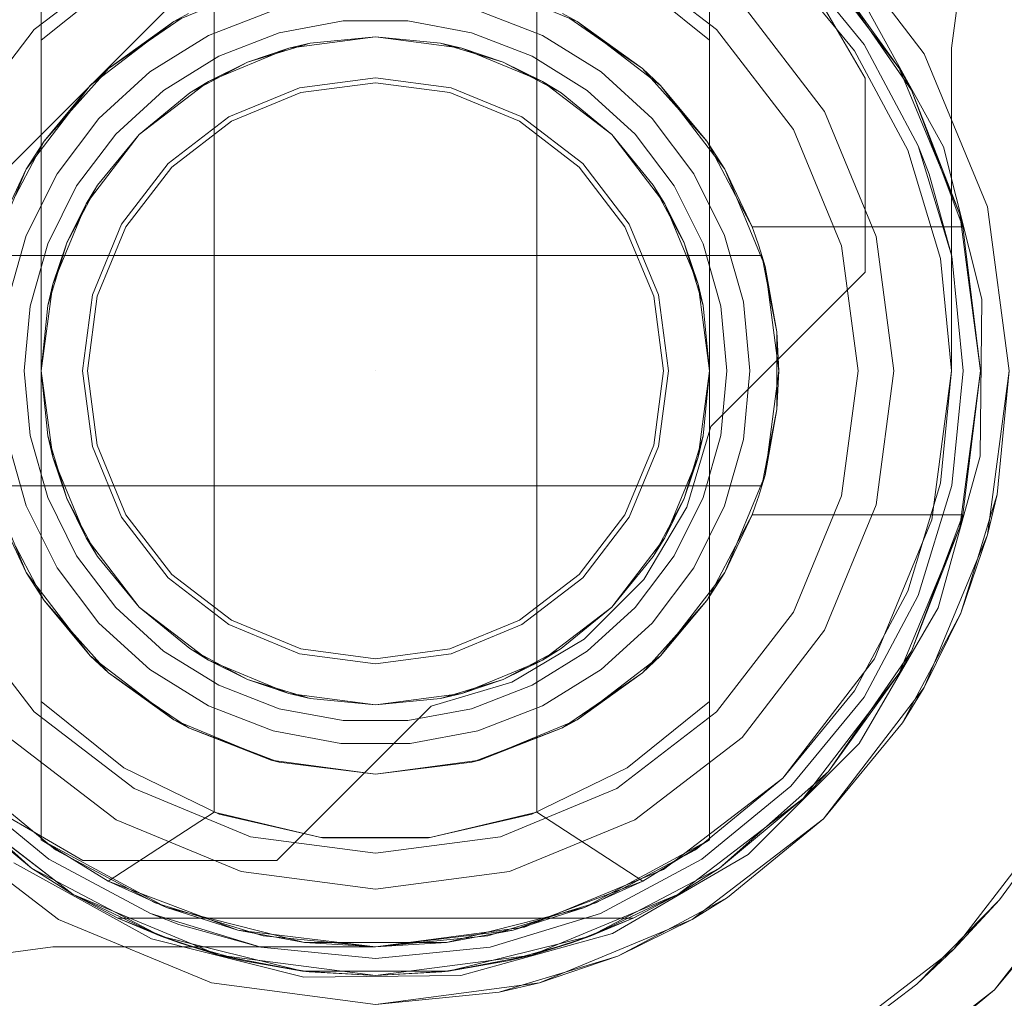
# Model space of a CAD drawing. Extents: x -620 to 300, y 62 to 1112.
# Tile 146 of 200: x 166.644 to 166.778, y 605.067 to 605.199. Entities that reach past the tile are written whole.
import ezdxf

# ---------------------------------------------------------------- set-up
doc = ezdxf.new("R2010")
doc.units = 0
doc.layers.get('0').update_dxf_attribs({"lineweight": 13})
doc.layers.add('ConnectionPoints-A06CPVRXL0', color=7, linetype='Continuous', lineweight=50)

# ---------------------------------------------------------------- blocks, each defined once
blk = doc.blocks.new('Referenz-A06CPVRZL0')
at = {"color": 251, "linetype": 'ByBlock', "lineweight": 13, "ltscale": 0.13, "true_color": 0x636363}
for p, q in [((166.6097, 605.1464), (166.69765, 605.23434)), ((166.6097, 605.1464), (166.69765, 605.23434)), ((166.74437, 605.21613), (166.75874, 605.19139)), ((166.74437, 605.21613), (166.75874, 605.19139)), ((166.76677, 605.19467), (166.75311, 605.21247)), ((166.77249, 605.21082), (166.77047, 605.19545)), ((166.77047, 605.19545), (166.77249, 605.21082)), ((166.76938, 605.18207), (166.75909, 605.20072)), ((166.77047, 605.19545), (166.77047, 605.1517)), ((166.77047, 605.1517), (166.77047, 605.19545)), ((166.77047, 605.19545), (166.77047, 605.19545)), ((166.77535, 605.17394), (166.76677, 605.19467)), ((166.75874, 605.19139), (166.75874, 605.16507)), ((166.75874, 605.19139), (166.75874, 605.16507)), ((166.75874, 605.19139), (166.75874, 605.19139)), ((166.77458, 605.16141), (166.76938, 605.18207)), ((166.77828, 605.1517), (166.77535, 605.17394)), ((166.75874, 605.16507), (166.73781, 605.14414)), ((166.75874, 605.16507), (166.73781, 605.14414)), ((166.75874, 605.16507), (166.75874, 605.16507)), ((166.77434, 605.14011), (166.77458, 605.16141)), ((166.77047, 605.1517), (166.76781, 605.13148)), ((166.76781, 605.13148), (166.77047, 605.1517)), ((166.77047, 605.1517), (166.77047, 605.1517)), ((166.77535, 605.12946), (166.77828, 605.1517)), ((166.73781, 605.14414), (166.73456, 605.1332)), ((166.73781, 605.14414), (166.73456, 605.1332)), ((166.73781, 605.14414), (166.73781, 605.14414)), ((166.76867, 605.11957), (166.77434, 605.14011)), ((166.73456, 605.1332), (166.72872, 605.12339)), ((166.73456, 605.1332), (166.72872, 605.12339)), ((166.76781, 605.13148), (166.76, 605.11264)), ((166.76, 605.11264), (166.76781, 605.13148)), ((166.76677, 605.10873), (166.77535, 605.12946)), ((166.72872, 605.12339), (166.72065, 605.11532)), ((166.72872, 605.12339), (166.72065, 605.11532)), ((166.75795, 605.10116), (166.76867, 605.11957)), ((166.72065, 605.11532), (166.71085, 605.10948)), ((166.72065, 605.11532), (166.71085, 605.10948)), ((166.76, 605.11264), (166.74759, 605.09646)), ((166.74759, 605.09646), (166.76, 605.11264)), ((166.71085, 605.10948), (166.69991, 605.10623)), ((166.71085, 605.10948), (166.69991, 605.10623)), ((166.75311, 605.09093), (166.76677, 605.10873)), ((166.69991, 605.10623), (166.67897, 605.0853)), ((166.69991, 605.10623), (166.67897, 605.0853)), ((166.69991, 605.10623), (166.69991, 605.10623)), ((166.74288, 605.0861), (166.75795, 605.10116)), ((166.65265, 605.0853), (166.62792, 605.09967)), ((166.65265, 605.0853), (166.62792, 605.09967)), ((166.74759, 605.09646), (166.7314, 605.08404)), ((166.7314, 605.08404), (166.74759, 605.09646)), ((166.79518, 605.09233), (166.77631, 605.06773)), ((166.63158, 605.09093), (166.64937, 605.07728)), ((166.73531, 605.07728), (166.75311, 605.09093)), ((166.72447, 605.07537), (166.74288, 605.0861)), ((166.77631, 605.06773), (166.79108, 605.08573)), ((166.64332, 605.08496), (166.66197, 605.07466)), ((166.67897, 605.0853), (166.65265, 605.0853)), ((166.65265, 605.0853), (166.65265, 605.0853)), ((166.67897, 605.0853), (166.65265, 605.0853)), ((166.67897, 605.0853), (166.67897, 605.0853)), ((166.7314, 605.08404), (166.71256, 605.07624)), ((166.71256, 605.07624), (166.7314, 605.08404)), ((166.64937, 605.07728), (166.6701, 605.06869)), ((166.71256, 605.07624), (166.69234, 605.07358)), ((166.69234, 605.07358), (166.71256, 605.07624)), ((166.71458, 605.06869), (166.73531, 605.07728)), ((166.70394, 605.0697), (166.72447, 605.07537)), ((166.63323, 605.07155), (166.64859, 605.07358)), ((166.64859, 605.07358), (166.63323, 605.07155)), ((166.64859, 605.07358), (166.64859, 605.07358)), ((166.69234, 605.07358), (166.64859, 605.07358)), ((166.64859, 605.07358), (166.69234, 605.07358)), ((166.66197, 605.07466), (166.68263, 605.06946)), ((166.69234, 605.07358), (166.69234, 605.07358)), ((166.68263, 605.06946), (166.70394, 605.0697)), ((166.6701, 605.06869), (166.69234, 605.06576)), ((166.69234, 605.06576), (166.71458, 605.06869)), ((166.77631, 605.06773), (166.75172, 605.04886)), ((166.75832, 605.05296), (166.77631, 605.06773))]:
    blk.add_line(p, q, dxfattribs=at)
at = {"color": 7, "linetype": 'ByBlock', "lineweight": 13, "ltscale": 0.13}
for p, q in [((166.64703, 605.21534), (166.64703, 605.19654)), ((166.64703, 605.08806), (166.64703, 605.21534)), ((166.73765, 605.19654), (166.73765, 605.21534)), ((166.73765, 605.21534), (166.73765, 605.08806)), ((166.67047, 605.21158), (166.67047, 605.09182)), ((166.71422, 605.09182), (166.71422, 605.21158)), ((166.75035, 605.20971), (166.76338, 605.19272)), ((166.76338, 605.19272), (166.75035, 605.20971)), ((166.65822, 605.20555), (166.64703, 605.19654)), ((166.73765, 605.19654), (166.72646, 605.20555)), ((166.76338, 605.19272), (166.75379, 605.20605)), ((166.75379, 605.20605), (166.76502, 605.18975)), ((166.76338, 605.19272), (166.75379, 605.20605)), ((166.76502, 605.18975), (166.75379, 605.20605)), ((166.665, 605.19906), (166.67819, 605.20452)), ((166.7065, 605.20452), (166.71969, 605.19906)), ((166.67845, 605.20054), (166.66971, 605.19716)), ((166.71498, 605.19716), (166.70624, 605.20054)), ((166.65367, 605.19037), (166.665, 605.19906)), ((166.665, 605.19906), (166.65614, 605.19269)), ((166.66154, 605.1964), (166.666, 605.19948)), ((166.66698, 605.20015), (166.665, 605.19906)), ((166.6793, 605.19754), (166.68795, 605.19915)), ((166.6793, 605.19754), (166.68795, 605.19915)), ((166.68795, 605.19915), (166.69674, 605.19915)), ((166.68795, 605.19915), (166.69674, 605.19915)), ((166.69674, 605.19915), (166.70538, 605.19754)), ((166.69674, 605.19915), (166.70538, 605.19754)), ((166.71969, 605.19906), (166.7177, 605.20015)), ((166.71869, 605.19948), (166.72315, 605.1964)), ((166.71969, 605.19906), (166.73101, 605.19037)), ((166.72854, 605.19269), (166.71969, 605.19906)), ((166.64703, 605.19654), (166.64703, 605.16904)), ((166.65614, 605.19269), (166.66154, 605.1964)), ((166.66971, 605.19716), (166.66174, 605.19223)), ((166.6711, 605.19436), (166.6793, 605.19754)), ((166.6711, 605.19436), (166.6793, 605.19754)), ((166.68061, 605.19547), (166.69234, 605.19701)), ((166.68061, 605.19547), (166.69234, 605.19701)), ((166.68061, 605.19547), (166.69234, 605.19701)), ((166.69234, 605.19701), (166.6835, 605.19614)), ((166.6835, 605.19614), (166.69234, 605.19701)), ((166.69234, 605.19701), (166.70407, 605.19547)), ((166.70118, 605.19614), (166.69234, 605.19701)), ((166.69234, 605.19701), (166.70118, 605.19614)), ((166.69234, 605.19701), (166.70407, 605.19547)), ((166.69234, 605.19701), (166.70407, 605.19547)), ((166.70538, 605.19754), (166.71358, 605.19436)), ((166.70538, 605.19754), (166.71358, 605.19436)), ((166.72294, 605.19223), (166.71498, 605.19716)), ((166.72315, 605.1964), (166.72854, 605.19269)), ((166.73765, 605.1517), (166.73765, 605.19654)), ((166.66969, 605.19094), (166.68061, 605.19547)), ((166.66969, 605.19094), (166.68061, 605.19547)), ((166.66969, 605.19094), (166.68061, 605.19547)), ((166.675, 605.19356), (166.6835, 605.19614)), ((166.68061, 605.19547), (166.675, 605.19356)), ((166.6835, 605.19614), (166.68061, 605.19547)), ((166.70407, 605.19547), (166.70118, 605.19614)), ((166.70118, 605.19614), (166.70968, 605.19356)), ((166.70968, 605.19356), (166.70407, 605.19547)), ((166.70407, 605.19547), (166.715, 605.19094)), ((166.70407, 605.19547), (166.715, 605.19094)), ((166.70407, 605.19547), (166.715, 605.19094)), ((166.66362, 605.18973), (166.6711, 605.19436)), ((166.66362, 605.18973), (166.6711, 605.19436)), ((166.66717, 605.18938), (166.675, 605.19356)), ((166.675, 605.19356), (166.66969, 605.19094)), ((166.715, 605.19094), (166.70968, 605.19356)), ((166.70968, 605.19356), (166.71752, 605.18938)), ((166.71358, 605.19436), (166.72106, 605.18973)), ((166.71358, 605.19436), (166.72106, 605.18973)), ((166.65614, 605.19269), (166.65367, 605.19037)), ((166.66174, 605.19223), (166.65481, 605.18591)), ((166.65495, 605.19135), (166.65614, 605.19269)), ((166.72987, 605.18591), (166.72294, 605.19223)), ((166.72854, 605.19269), (166.72973, 605.19135)), ((166.73101, 605.19037), (166.72854, 605.19269)), ((166.76502, 605.18975), (166.76338, 605.19272)), ((166.76338, 605.19272), (166.77158, 605.17293)), ((166.76502, 605.18975), (166.76338, 605.19272)), ((166.77158, 605.17293), (166.76338, 605.19272)), ((166.65112, 605.18704), (166.65495, 605.19135)), ((166.6603, 605.18374), (166.66969, 605.19094)), ((166.6603, 605.18374), (166.66969, 605.19094)), ((166.6603, 605.18374), (166.66969, 605.19094)), ((166.66969, 605.19094), (166.66717, 605.18938)), ((166.71752, 605.18938), (166.715, 605.19094)), ((166.715, 605.19094), (166.72438, 605.18374)), ((166.715, 605.19094), (166.72438, 605.18374)), ((166.715, 605.19094), (166.72438, 605.18374)), ((166.72973, 605.19135), (166.73357, 605.18704)), ((166.64498, 605.17904), (166.65367, 605.19037)), ((166.65367, 605.19037), (166.6474, 605.18286)), ((166.65712, 605.18381), (166.66362, 605.18973)), ((166.65712, 605.18381), (166.66362, 605.18973)), ((166.72106, 605.18973), (166.72756, 605.18381)), ((166.72106, 605.18973), (166.72756, 605.18381)), ((166.73101, 605.19037), (166.7397, 605.17904)), ((166.73728, 605.18286), (166.73101, 605.19037)), ((166.77158, 605.17293), (166.76502, 605.18975)), ((166.76502, 605.18975), (166.77201, 605.17123)), ((166.77158, 605.17293), (166.76502, 605.18975)), ((166.77201, 605.17123), (166.76502, 605.18975)), ((166.66717, 605.18938), (166.6603, 605.18374)), ((166.6603, 605.18374), (166.66717, 605.18938)), ((166.72438, 605.18374), (166.71752, 605.18938)), ((166.71752, 605.18938), (166.72438, 605.18374)), ((166.6474, 605.18286), (166.65112, 605.18704)), ((166.73357, 605.18704), (166.73728, 605.18286)), ((166.65481, 605.18591), (166.64917, 605.17843)), ((166.73552, 605.17843), (166.72987, 605.18591)), ((166.6474, 605.18286), (166.64498, 605.17904)), ((166.64628, 605.18073), (166.6474, 605.18286)), ((166.65182, 605.17679), (166.65712, 605.18381)), ((166.65182, 605.17679), (166.65712, 605.18381)), ((166.6531, 605.17436), (166.6603, 605.18374)), ((166.6531, 605.17436), (166.6603, 605.18374)), ((166.6531, 605.17436), (166.6603, 605.18374)), ((166.6603, 605.18374), (166.65467, 605.17688)), ((166.65467, 605.17688), (166.6603, 605.18374)), ((166.72438, 605.18374), (166.73158, 605.17436)), ((166.73002, 605.17688), (166.72438, 605.18374)), ((166.72438, 605.18374), (166.73002, 605.17688)), ((166.72438, 605.18374), (166.73158, 605.17436)), ((166.72438, 605.18374), (166.73158, 605.17436)), ((166.72756, 605.18381), (166.73286, 605.17679)), ((166.72756, 605.18381), (166.73286, 605.17679)), ((166.73728, 605.18286), (166.73841, 605.18073)), ((166.7397, 605.17904), (166.73728, 605.18286)), ((166.64351, 605.17549), (166.64628, 605.18073)), ((166.73841, 605.18073), (166.74118, 605.17549)), ((166.63952, 605.16585), (166.64498, 605.17904)), ((166.64498, 605.17904), (166.64126, 605.17123)), ((166.7397, 605.17904), (166.74517, 605.16585)), ((166.74342, 605.17123), (166.7397, 605.17904)), ((166.64917, 605.17843), (166.64499, 605.17005)), ((166.73969, 605.17005), (166.73552, 605.17843)), ((166.6479, 605.16892), (166.65182, 605.17679)), ((166.6479, 605.16892), (166.65182, 605.17679)), ((166.65048, 605.16904), (166.65467, 605.17688)), ((166.65467, 605.17688), (166.6531, 605.17436)), ((166.73158, 605.17436), (166.73002, 605.17688)), ((166.73002, 605.17688), (166.73421, 605.16904)), ((166.73286, 605.17679), (166.73678, 605.16892)), ((166.73286, 605.17679), (166.73678, 605.16892)), ((166.74118, 605.17549), (166.74342, 605.17123)), ((166.64857, 605.16343), (166.6531, 605.17436)), ((166.64857, 605.16343), (166.6531, 605.17436)), ((166.64857, 605.16343), (166.6531, 605.17436)), ((166.6531, 605.17436), (166.65048, 605.16904)), ((166.73421, 605.16904), (166.73158, 605.17436)), ((166.73158, 605.17436), (166.73611, 605.16343)), ((166.73158, 605.17436), (166.73611, 605.16343)), ((166.73158, 605.17436), (166.73611, 605.16343)), ((166.77201, 605.17123), (166.77158, 605.17293)), ((166.77201, 605.17123), (166.77158, 605.17293)), ((166.77158, 605.17293), (166.77437, 605.1517)), ((166.77437, 605.1517), (166.77158, 605.17293)), ((166.7439, 605.16994), (166.74342, 605.17123)), ((166.74342, 605.17123), (166.77201, 605.17123)), ((166.74342, 605.17123), (166.77201, 605.17123)), ((166.74342, 605.17123), (166.74342, 605.17123)), ((166.77437, 605.1517), (166.77201, 605.17123)), ((166.77201, 605.17123), (166.77201, 605.17123)), ((166.64499, 605.17005), (166.64243, 605.16103)), ((166.74226, 605.16103), (166.73969, 605.17005)), ((166.74434, 605.16864), (166.7439, 605.16994)), ((166.6455, 605.16046), (166.6479, 605.16892)), ((166.6455, 605.16046), (166.6479, 605.16892)), ((166.64703, 605.16904), (166.64703, 605.16054)), ((166.6479, 605.16054), (166.65048, 605.16904)), ((166.65048, 605.16904), (166.64857, 605.16343)), ((166.73611, 605.16343), (166.73421, 605.16904)), ((166.73421, 605.16904), (166.73678, 605.16054)), ((166.73678, 605.16892), (166.73919, 605.16046)), ((166.73678, 605.16892), (166.73919, 605.16046)), ((166.74475, 605.16733), (166.74434, 605.16864)), ((166.74475, 605.16733), (166.63993, 605.16733)), ((166.64013, 605.16733), (166.74456, 605.16733)), ((166.74456, 605.16733), (166.74475, 605.16733)), ((166.74678, 605.15697), (166.74475, 605.16733)), ((166.74475, 605.16733), (166.74492, 605.16644)), ((166.74517, 605.16585), (166.74475, 605.16733)), ((166.74475, 605.16733), (166.74475, 605.16733)), ((166.74492, 605.16644), (166.74543, 605.16385)), ((166.74517, 605.16585), (166.74703, 605.1517)), ((166.74678, 605.15697), (166.74517, 605.16585)), ((166.64703, 605.1517), (166.64857, 605.16343)), ((166.64703, 605.1517), (166.64857, 605.16343)), ((166.64703, 605.1517), (166.64857, 605.16343)), ((166.64857, 605.16343), (166.6479, 605.16054)), ((166.73678, 605.16054), (166.73611, 605.16343)), ((166.73611, 605.16343), (166.73765, 605.1517)), ((166.73611, 605.16343), (166.73765, 605.1517)), ((166.73611, 605.16343), (166.73765, 605.1517)), ((166.74543, 605.16385), (166.74678, 605.15697)), ((166.64469, 605.1517), (166.6455, 605.16046)), ((166.64469, 605.1517), (166.6455, 605.16046)), ((166.6479, 605.16054), (166.64703, 605.1517)), ((166.64703, 605.1517), (166.6479, 605.16054)), ((166.64703, 605.16054), (166.64703, 605.1517)), ((166.73765, 605.1517), (166.73678, 605.16054)), ((166.73678, 605.16054), (166.73765, 605.1517)), ((166.73919, 605.16046), (166.74, 605.1517)), ((166.73919, 605.16046), (166.74, 605.1517)), ((166.74312, 605.1517), (166.74226, 605.16103)), ((166.74678, 605.15364), (166.74678, 605.15697)), ((166.74703, 605.1517), (166.74678, 605.15697)), ((166.74678, 605.14976), (166.74678, 605.15364)), ((166.6455, 605.14294), (166.64469, 605.1517)), ((166.6455, 605.14294), (166.64469, 605.1517)), ((166.64857, 605.13997), (166.64703, 605.1517)), ((166.64703, 605.1517), (166.6479, 605.14286)), ((166.64857, 605.13997), (166.64703, 605.1517)), ((166.64703, 605.1517), (166.64703, 605.10686)), ((166.6479, 605.14286), (166.64703, 605.1517)), ((166.64857, 605.13997), (166.64703, 605.1517)), ((166.73765, 605.1517), (166.73611, 605.13997)), ((166.73765, 605.1517), (166.73611, 605.13997)), ((166.73765, 605.1517), (166.73611, 605.13997)), ((166.73678, 605.14286), (166.73765, 605.1517)), ((166.73765, 605.1517), (166.73678, 605.14286)), ((166.73765, 605.14286), (166.73765, 605.1517)), ((166.74, 605.1517), (166.73919, 605.14294)), ((166.74, 605.1517), (166.73919, 605.14294)), ((166.74226, 605.14237), (166.74312, 605.1517)), ((166.74703, 605.1517), (166.74517, 605.13755)), ((166.74678, 605.14643), (166.74703, 605.1517)), ((166.77437, 605.1517), (166.77158, 605.13047)), ((166.77158, 605.13047), (166.77437, 605.1517)), ((166.77201, 605.13217), (166.77437, 605.1517)), ((166.74678, 605.14643), (166.74678, 605.14976)), ((166.74475, 605.13608), (166.74678, 605.14643)), ((166.74517, 605.13755), (166.74678, 605.14643)), ((166.74678, 605.14643), (166.74543, 605.13956)), ((166.6479, 605.13449), (166.6455, 605.14294)), ((166.6479, 605.13449), (166.6455, 605.14294)), ((166.6479, 605.14286), (166.64857, 605.13997)), ((166.65048, 605.13436), (166.6479, 605.14286)), ((166.73678, 605.14286), (166.73421, 605.13436)), ((166.73611, 605.13997), (166.73678, 605.14286)), ((166.73919, 605.14294), (166.73678, 605.13449)), ((166.73919, 605.14294), (166.73678, 605.13449)), ((166.73765, 605.13436), (166.73765, 605.14286)), ((166.64243, 605.14237), (166.64499, 605.13336)), ((166.73969, 605.13336), (166.74226, 605.14237)), ((166.6531, 605.12904), (166.64857, 605.13997)), ((166.64857, 605.13997), (166.65048, 605.13436)), ((166.6531, 605.12904), (166.64857, 605.13997)), ((166.6531, 605.12904), (166.64857, 605.13997)), ((166.73611, 605.13997), (166.73158, 605.12904)), ((166.73611, 605.13997), (166.73158, 605.12904)), ((166.73611, 605.13997), (166.73158, 605.12904)), ((166.73421, 605.13436), (166.73611, 605.13997)), ((166.74543, 605.13956), (166.74492, 605.13696)), ((166.64498, 605.12436), (166.63952, 605.13755)), ((166.74517, 605.13755), (166.7397, 605.12436)), ((166.74475, 605.13608), (166.74517, 605.13755)), ((166.74492, 605.13696), (166.74475, 605.13608)), ((166.63993, 605.13608), (166.74475, 605.13608)), ((166.74456, 605.13608), (166.64013, 605.13608)), ((166.74434, 605.13476), (166.74475, 605.13608)), ((166.74475, 605.13608), (166.74456, 605.13608)), ((166.74475, 605.13608), (166.74475, 605.13608)), ((166.65182, 605.12661), (166.6479, 605.13449)), ((166.65182, 605.12661), (166.6479, 605.13449)), ((166.65048, 605.13436), (166.6531, 605.12904)), ((166.65467, 605.12653), (166.65048, 605.13436)), ((166.73421, 605.13436), (166.73002, 605.12653)), ((166.73158, 605.12904), (166.73421, 605.13436)), ((166.73678, 605.13449), (166.73286, 605.12661)), ((166.73678, 605.13449), (166.73286, 605.12661)), ((166.73765, 605.10686), (166.73765, 605.13436)), ((166.74342, 605.13217), (166.7439, 605.13346)), ((166.7439, 605.13346), (166.74434, 605.13476)), ((166.64126, 605.13217), (166.64498, 605.12436)), ((166.64499, 605.13336), (166.64917, 605.12497)), ((166.73552, 605.12497), (166.73969, 605.13336)), ((166.7397, 605.12436), (166.74342, 605.13217)), ((166.74342, 605.13217), (166.74118, 605.12791)), ((166.77201, 605.13217), (166.74342, 605.13217)), ((166.74342, 605.13217), (166.77201, 605.13217)), ((166.74342, 605.13217), (166.74342, 605.13217)), ((166.77201, 605.13217), (166.76502, 605.11365)), ((166.76502, 605.11365), (166.77201, 605.13217)), ((166.77158, 605.13047), (166.77201, 605.13217)), ((166.77158, 605.13047), (166.77201, 605.13217)), ((166.77201, 605.13217), (166.77201, 605.13217)), ((166.77158, 605.13047), (166.76338, 605.11069)), ((166.76338, 605.11069), (166.77158, 605.13047)), ((166.76502, 605.11365), (166.77158, 605.13047)), ((166.76502, 605.11365), (166.77158, 605.13047)), ((166.6603, 605.11966), (166.6531, 605.12904)), ((166.6531, 605.12904), (166.65467, 605.12653)), ((166.6603, 605.11966), (166.6531, 605.12904)), ((166.6603, 605.11966), (166.6531, 605.12904)), ((166.73158, 605.12904), (166.72438, 605.11966)), ((166.73158, 605.12904), (166.72438, 605.11966)), ((166.73158, 605.12904), (166.72438, 605.11966)), ((166.73002, 605.12653), (166.73158, 605.12904)), ((166.64628, 605.12267), (166.64351, 605.12791)), ((166.74118, 605.12791), (166.73841, 605.12267)), ((166.65712, 605.1196), (166.65182, 605.12661)), ((166.65712, 605.1196), (166.65182, 605.12661)), ((166.65467, 605.12653), (166.6603, 605.11966)), ((166.6603, 605.11966), (166.65467, 605.12653)), ((166.72438, 605.11966), (166.73002, 605.12653)), ((166.73002, 605.12653), (166.72438, 605.11966)), ((166.73286, 605.12661), (166.72756, 605.1196)), ((166.73286, 605.12661), (166.72756, 605.1196)), ((166.65367, 605.11303), (166.64498, 605.12436)), ((166.64498, 605.12436), (166.6474, 605.12054)), ((166.64917, 605.12497), (166.65481, 605.11749)), ((166.72987, 605.11749), (166.73552, 605.12497)), ((166.7397, 605.12436), (166.73101, 605.11303)), ((166.73728, 605.12054), (166.7397, 605.12436)), ((166.6474, 605.12054), (166.64628, 605.12267)), ((166.73841, 605.12267), (166.73728, 605.12054)), ((166.65112, 605.11636), (166.6474, 605.12054)), ((166.6474, 605.12054), (166.65367, 605.11303)), ((166.73101, 605.11303), (166.73728, 605.12054)), ((166.73728, 605.12054), (166.73357, 605.11636)), ((166.66362, 605.11367), (166.65712, 605.1196)), ((166.66362, 605.11367), (166.65712, 605.1196)), ((166.6603, 605.11966), (166.66717, 605.11402)), ((166.66969, 605.11246), (166.6603, 605.11966)), ((166.66969, 605.11246), (166.6603, 605.11966)), ((166.66717, 605.11402), (166.6603, 605.11966)), ((166.66969, 605.11246), (166.6603, 605.11966)), ((166.72438, 605.11966), (166.715, 605.11246)), ((166.72438, 605.11966), (166.715, 605.11246)), ((166.72438, 605.11966), (166.715, 605.11246)), ((166.71752, 605.11402), (166.72438, 605.11966)), ((166.72438, 605.11966), (166.71752, 605.11402)), ((166.72756, 605.1196), (166.72106, 605.11367)), ((166.72756, 605.1196), (166.72106, 605.11367)), ((166.65481, 605.11749), (166.66174, 605.11118)), ((166.72294, 605.11118), (166.72987, 605.11749)), ((166.65495, 605.11205), (166.65112, 605.11636)), ((166.73357, 605.11636), (166.72973, 605.11205)), ((166.6711, 605.10904), (166.66362, 605.11367)), ((166.6711, 605.10904), (166.66362, 605.11367)), ((166.66717, 605.11402), (166.66969, 605.11246)), ((166.675, 605.10984), (166.66717, 605.11402)), ((166.71752, 605.11402), (166.70968, 605.10984)), ((166.72106, 605.11367), (166.71358, 605.10904)), ((166.72106, 605.11367), (166.71358, 605.10904)), ((166.715, 605.11246), (166.71752, 605.11402)), ((166.76502, 605.11365), (166.75379, 605.09735)), ((166.75379, 605.09735), (166.76502, 605.11365)), ((166.76338, 605.11069), (166.76502, 605.11365)), ((166.76338, 605.11069), (166.76502, 605.11365)), ((166.665, 605.10434), (166.65367, 605.11303)), ((166.65367, 605.11303), (166.65614, 605.11071)), ((166.68061, 605.10793), (166.66969, 605.11246)), ((166.66969, 605.11246), (166.675, 605.10984)), ((166.68061, 605.10793), (166.66969, 605.11246)), ((166.68061, 605.10793), (166.66969, 605.11246)), ((166.715, 605.11246), (166.70407, 605.10793)), ((166.715, 605.11246), (166.70407, 605.10793)), ((166.715, 605.11246), (166.70407, 605.10793)), ((166.70968, 605.10984), (166.715, 605.11246)), ((166.73101, 605.11303), (166.71969, 605.10434)), ((166.72854, 605.11071), (166.73101, 605.11303)), ((166.65614, 605.11071), (166.65495, 605.11205)), ((166.66174, 605.11118), (166.66971, 605.10624)), ((166.71498, 605.10624), (166.72294, 605.11118)), ((166.72973, 605.11205), (166.72854, 605.11071)), ((166.66154, 605.107), (166.65614, 605.11071)), ((166.65614, 605.11071), (166.665, 605.10434)), ((166.675, 605.10984), (166.68061, 605.10793)), ((166.6835, 605.10726), (166.675, 605.10984)), ((166.70968, 605.10984), (166.70118, 605.10726)), ((166.70407, 605.10793), (166.70968, 605.10984)), ((166.71969, 605.10434), (166.72854, 605.11071)), ((166.72854, 605.11071), (166.72315, 605.107)), ((166.76338, 605.11069), (166.75035, 605.0937)), ((166.75035, 605.0937), (166.76338, 605.11069)), ((166.75379, 605.09735), (166.76338, 605.11069)), ((166.75379, 605.09735), (166.76338, 605.11069)), ((166.6793, 605.10586), (166.6711, 605.10904)), ((166.6793, 605.10586), (166.6711, 605.10904)), ((166.71358, 605.10904), (166.70538, 605.10586)), ((166.71358, 605.10904), (166.70538, 605.10586)), ((166.64703, 605.10686), (166.64703, 605.08806)), ((166.65822, 605.09785), (166.64703, 605.10686)), ((166.666, 605.10393), (166.66154, 605.107)), ((166.69234, 605.10639), (166.68061, 605.10793)), ((166.68061, 605.10793), (166.6835, 605.10726)), ((166.69234, 605.10639), (166.68061, 605.10793)), ((166.69234, 605.10639), (166.68061, 605.10793)), ((166.6835, 605.10726), (166.69234, 605.10639)), ((166.69234, 605.10639), (166.6835, 605.10726)), ((166.70407, 605.10793), (166.69234, 605.10639)), ((166.70407, 605.10793), (166.69234, 605.10639)), ((166.70407, 605.10793), (166.69234, 605.10639)), ((166.69234, 605.10639), (166.70118, 605.10726)), ((166.70118, 605.10726), (166.69234, 605.10639)), ((166.70118, 605.10726), (166.70407, 605.10793)), ((166.72315, 605.107), (166.71869, 605.10393)), ((166.73765, 605.10686), (166.72646, 605.09785)), ((166.73765, 605.08806), (166.73765, 605.10686)), ((166.66971, 605.10624), (166.67845, 605.10286)), ((166.68795, 605.10425), (166.6793, 605.10586)), ((166.68795, 605.10425), (166.6793, 605.10586)), ((166.70538, 605.10586), (166.69674, 605.10425)), ((166.70538, 605.10586), (166.69674, 605.10425)), ((166.70624, 605.10286), (166.71498, 605.10624)), ((166.67819, 605.09888), (166.665, 605.10434)), ((166.665, 605.10434), (166.66698, 605.10325)), ((166.69674, 605.10425), (166.68795, 605.10425)), ((166.69674, 605.10425), (166.68795, 605.10425)), ((166.71969, 605.10434), (166.7065, 605.09888)), ((166.7177, 605.10325), (166.71969, 605.10434)), ((166.66698, 605.10325), (166.666, 605.10393)), ((166.67448, 605.10041), (166.66698, 605.10325)), ((166.66698, 605.10325), (166.67819, 605.09888)), ((166.67845, 605.10286), (166.68766, 605.10114)), ((166.69703, 605.10114), (166.70624, 605.10286)), ((166.7065, 605.09888), (166.7177, 605.10325)), ((166.7177, 605.10325), (166.7102, 605.10041)), ((166.71869, 605.10393), (166.7177, 605.10325)), ((166.67873, 605.09881), (166.67448, 605.10041)), ((166.68766, 605.10114), (166.69703, 605.10114)), ((166.7102, 605.10041), (166.70596, 605.09881)), ((166.69234, 605.09701), (166.67819, 605.09888)), ((166.67819, 605.09888), (166.67928, 605.0986)), ((166.67928, 605.0986), (166.67873, 605.09881)), ((166.7065, 605.09888), (166.69234, 605.09701)), ((166.7054, 605.0986), (166.7065, 605.09888)), ((166.70596, 605.09881), (166.7054, 605.0986)), ((166.67115, 605.09158), (166.65822, 605.09785)), ((166.67928, 605.0986), (166.69234, 605.09701)), ((166.69234, 605.09701), (166.7054, 605.0986)), ((166.72646, 605.09785), (166.71353, 605.09158)), ((166.6457, 605.08422), (166.6309, 605.09735)), ((166.6309, 605.09735), (166.6457, 605.08422)), ((166.75379, 605.09735), (166.73898, 605.08422)), ((166.73898, 605.08422), (166.75379, 605.09735)), ((166.75035, 605.0937), (166.75379, 605.09735)), ((166.75035, 605.0937), (166.75379, 605.09735)), ((166.63434, 605.0937), (166.6457, 605.08422)), ((166.65133, 605.08066), (166.63434, 605.0937)), ((166.63434, 605.0937), (166.6457, 605.08422)), ((166.63434, 605.0937), (166.65133, 605.08066)), ((166.75035, 605.0937), (166.73336, 605.08066)), ((166.73336, 605.08066), (166.75035, 605.0937)), ((166.73898, 605.08422), (166.75035, 605.0937)), ((166.73898, 605.08422), (166.75035, 605.0937)), ((166.67047, 605.09182), (166.65609, 605.08249)), ((166.68492, 605.08838), (166.67047, 605.09182)), ((166.68516, 605.08836), (166.67115, 605.09158)), ((166.71353, 605.09158), (166.69953, 605.08836)), ((166.71422, 605.09182), (166.69977, 605.08838)), ((166.72859, 605.08249), (166.71422, 605.09182)), ((166.64703, 605.08806), (166.65609, 605.08249)), ((166.664, 605.0789), (166.64703, 605.08806)), ((166.65609, 605.08249), (166.64703, 605.08806)), ((166.64703, 605.08806), (166.64703, 605.08806)), ((166.69977, 605.08838), (166.68492, 605.08838)), ((166.69953, 605.08836), (166.68516, 605.08836)), ((166.73765, 605.08806), (166.72068, 605.0789)), ((166.72859, 605.08249), (166.73765, 605.08806)), ((166.73765, 605.08806), (166.72859, 605.08249)), ((166.73765, 605.08806), (166.73765, 605.08806)), ((166.6457, 605.08422), (166.65133, 605.08066)), ((166.66323, 605.07501), (166.6457, 605.08422)), ((166.6457, 605.08422), (166.65133, 605.08066)), ((166.6457, 605.08422), (166.66323, 605.07501)), ((166.73898, 605.08422), (166.72146, 605.07501)), ((166.72146, 605.07501), (166.73898, 605.08422)), ((166.73336, 605.08066), (166.73898, 605.08422)), ((166.73336, 605.08066), (166.73898, 605.08422)), ((166.65609, 605.08249), (166.664, 605.0789)), ((166.65609, 605.08249), (166.67368, 605.07584)), ((166.71101, 605.07584), (166.72859, 605.08249)), ((166.72068, 605.0789), (166.72859, 605.08249)), ((166.65133, 605.08066), (166.6574, 605.07748)), ((166.67111, 605.07246), (166.65133, 605.08066)), ((166.65133, 605.08066), (166.66323, 605.07501)), ((166.65133, 605.08066), (166.67111, 605.07246)), ((166.73336, 605.08066), (166.71357, 605.07246)), ((166.71357, 605.07246), (166.73336, 605.08066)), ((166.72146, 605.07501), (166.73336, 605.08066)), ((166.72728, 605.07748), (166.73336, 605.08066)), ((166.6827, 605.07417), (166.664, 605.0789)), ((166.664, 605.0789), (166.67368, 605.07584)), ((166.72068, 605.0789), (166.70199, 605.07417)), ((166.71101, 605.07584), (166.72068, 605.0789)), ((166.6574, 605.07748), (166.66323, 605.07501)), ((166.6574, 605.07748), (166.66576, 605.0741)), ((166.72728, 605.07748), (166.6574, 605.07748)), ((166.6574, 605.07748), (166.6574, 605.07748)), ((166.6574, 605.07748), (166.66576, 605.0741)), ((166.72728, 605.07748), (166.6574, 605.07748)), ((166.71892, 605.0741), (166.72728, 605.07748)), ((166.71892, 605.0741), (166.72728, 605.07748)), ((166.72146, 605.07501), (166.72728, 605.07748)), ((166.72728, 605.07748), (166.72728, 605.07748)), ((166.66323, 605.07501), (166.66576, 605.0741)), ((166.68245, 605.07027), (166.66323, 605.07501)), ((166.66323, 605.07501), (166.67111, 605.07246)), ((166.66323, 605.07501), (166.68245, 605.07027)), ((166.67368, 605.07584), (166.6827, 605.07417)), ((166.67368, 605.07584), (166.69234, 605.07358)), ((166.69234, 605.07358), (166.71101, 605.07584)), ((166.70199, 605.07417), (166.71101, 605.07584)), ((166.72146, 605.07501), (166.70224, 605.07027)), ((166.70224, 605.07027), (166.72146, 605.07501)), ((166.71357, 605.07246), (166.72146, 605.07501)), ((166.71892, 605.0741), (166.72146, 605.07501)), ((166.66576, 605.0741), (166.66813, 605.07343)), ((166.66576, 605.0741), (166.67111, 605.07246)), ((166.67444, 605.07165), (166.66576, 605.0741)), ((166.66813, 605.07343), (166.67249, 605.0722)), ((166.70199, 605.07417), (166.6827, 605.07417)), ((166.6827, 605.07417), (166.69234, 605.07358)), ((166.69234, 605.07358), (166.70199, 605.07417)), ((166.71892, 605.0741), (166.71024, 605.07165)), ((166.7122, 605.0722), (166.71655, 605.07343)), ((166.71357, 605.07246), (166.71892, 605.0741)), ((166.71655, 605.07343), (166.71892, 605.0741)), ((166.67111, 605.07246), (166.67444, 605.07165)), ((166.69234, 605.06967), (166.67111, 605.07246)), ((166.67111, 605.07246), (166.68245, 605.07027)), ((166.67111, 605.07246), (166.69234, 605.06967)), ((166.67249, 605.0722), (166.67444, 605.07165)), ((166.71357, 605.07246), (166.69234, 605.06967)), ((166.69234, 605.06967), (166.71357, 605.07246)), ((166.70224, 605.07027), (166.71357, 605.07246)), ((166.71024, 605.07165), (166.71357, 605.07246)), ((166.71024, 605.07165), (166.7122, 605.0722)), ((166.67444, 605.07165), (166.68245, 605.07027)), ((166.67444, 605.07165), (166.68334, 605.07017)), ((166.67444, 605.07165), (166.68334, 605.07017)), ((166.70135, 605.07017), (166.71024, 605.07165)), ((166.70135, 605.07017), (166.71024, 605.07165)), ((166.70224, 605.07027), (166.71024, 605.07165)), ((166.68245, 605.07027), (166.68334, 605.07017)), ((166.70224, 605.07027), (166.68245, 605.07027)), ((166.68245, 605.07027), (166.69234, 605.06967)), ((166.68245, 605.07027), (166.70224, 605.07027)), ((166.68334, 605.07017), (166.69234, 605.06967)), ((166.68334, 605.07017), (166.69234, 605.06967)), ((166.69234, 605.06967), (166.70224, 605.07027)), ((166.69234, 605.06967), (166.70135, 605.07017)), ((166.69234, 605.06967), (166.70135, 605.07017)), ((166.70135, 605.07017), (166.70224, 605.07027))]:
    blk.add_line(p, q, dxfattribs=at)
at = {"color": 9, "linetype": 'ByBlock', "lineweight": 13, "ltscale": 0.13, "true_color": 0xc1c9c4}
for p, q in [((166.65962, 605.20837), (166.64607, 605.19797)), ((166.64607, 605.19797), (166.65962, 605.20837)), ((166.73861, 605.19797), (166.72506, 605.20837)), ((166.72506, 605.20837), (166.73861, 605.19797)), ((166.7573, 605.1951), (166.74759, 605.20694)), ((166.7586, 605.19597), (166.74869, 605.20805)), ((166.74869, 605.20805), (166.7586, 605.19597)), ((166.75323, 605.18686), (166.74206, 605.20142)), ((166.75323, 605.18686), (166.74206, 605.20142)), ((166.64607, 605.19797), (166.63567, 605.18442)), ((166.63567, 605.18442), (166.64607, 605.19797)), ((166.74901, 605.18442), (166.73861, 605.19797)), ((166.73861, 605.19797), (166.74901, 605.18442)), ((166.76452, 605.1816), (166.7573, 605.1951)), ((166.76596, 605.1822), (166.7586, 605.19597)), ((166.7586, 605.19597), (166.76596, 605.1822)), ((166.69234, 605.19145), (166.68206, 605.19009)), ((166.70263, 605.19009), (166.69234, 605.19145)), ((166.68206, 605.19009), (166.67247, 605.18612)), ((166.68223, 605.18943), (166.69234, 605.19076)), ((166.69234, 605.19076), (166.70245, 605.18943)), ((166.71221, 605.18612), (166.70263, 605.19009)), ((166.67281, 605.18553), (166.68223, 605.18943)), ((166.70245, 605.18943), (166.71187, 605.18553)), ((166.67247, 605.18612), (166.66424, 605.1798)), ((166.66472, 605.17932), (166.67281, 605.18553)), ((166.71187, 605.18553), (166.71996, 605.17932)), ((166.72045, 605.1798), (166.71221, 605.18612)), ((166.76026, 605.1699), (166.75323, 605.18686)), ((166.76026, 605.1699), (166.75323, 605.18686)), ((166.75555, 605.16864), (166.74901, 605.18442)), ((166.74901, 605.18442), (166.75555, 605.16864)), ((166.76897, 605.16694), (166.76452, 605.1816)), ((166.7705, 605.16725), (166.76596, 605.1822)), ((166.76744, 605.17835), (166.76596, 605.1822)), ((166.76596, 605.1822), (166.76744, 605.17835)), ((166.66424, 605.1798), (166.65792, 605.17157)), ((166.65851, 605.17123), (166.66472, 605.17932)), ((166.71996, 605.17932), (166.72617, 605.17123)), ((166.72676, 605.17157), (166.72045, 605.1798)), ((166.7705, 605.16725), (166.76744, 605.17835)), ((166.76744, 605.17835), (166.7705, 605.16725)), ((166.65792, 605.17157), (166.65395, 605.16199)), ((166.65461, 605.16181), (166.65851, 605.17123)), ((166.72617, 605.17123), (166.73007, 605.16181)), ((166.73073, 605.16199), (166.72676, 605.17157)), ((166.76265, 605.1517), (166.76026, 605.1699)), ((166.76265, 605.1517), (166.76026, 605.1699)), ((166.75778, 605.1517), (166.75555, 605.16864)), ((166.75555, 605.16864), (166.75778, 605.1517)), ((166.77047, 605.1517), (166.76897, 605.16694)), ((166.77203, 605.1517), (166.7705, 605.16725)), ((166.7705, 605.16725), (166.77203, 605.1517)), ((166.65395, 605.16199), (166.6526, 605.1517)), ((166.65328, 605.1517), (166.65461, 605.16181)), ((166.73007, 605.16181), (166.7314, 605.1517)), ((166.73209, 605.1517), (166.73073, 605.16199)), ((166.6526, 605.1517), (166.65395, 605.14141)), ((166.65461, 605.14159), (166.65328, 605.1517)), ((166.7314, 605.1517), (166.73007, 605.14159)), ((166.73073, 605.14141), (166.73209, 605.1517)), ((166.75555, 605.13476), (166.75778, 605.1517)), ((166.75778, 605.1517), (166.75555, 605.13476)), ((166.76026, 605.1335), (166.76265, 605.1517)), ((166.76026, 605.1335), (166.76265, 605.1517)), ((166.76897, 605.13646), (166.77047, 605.1517)), ((166.7705, 605.13615), (166.77203, 605.1517)), ((166.77203, 605.1517), (166.7705, 605.13615)), ((166.77828, 605.1517), (166.77535, 605.12946)), ((166.77663, 605.13494), (166.77828, 605.1517)), ((166.65851, 605.13217), (166.65461, 605.14159)), ((166.73007, 605.14159), (166.72617, 605.13217)), ((166.65395, 605.14141), (166.65792, 605.13183)), ((166.72676, 605.13183), (166.73073, 605.14141)), ((166.76452, 605.1218), (166.76897, 605.13646)), ((166.76596, 605.12121), (166.7705, 605.13615)), ((166.7705, 605.13615), (166.76596, 605.12121)), ((166.77535, 605.12946), (166.77663, 605.13494)), ((166.77565, 605.1317), (166.77663, 605.13494)), ((166.74901, 605.11898), (166.75555, 605.13476)), ((166.75555, 605.13476), (166.74901, 605.11898)), ((166.75323, 605.11654), (166.76026, 605.1335)), ((166.75323, 605.11654), (166.76026, 605.1335)), ((166.66472, 605.12408), (166.65851, 605.13217)), ((166.72617, 605.13217), (166.71996, 605.12408)), ((166.65792, 605.13183), (166.66424, 605.1236)), ((166.72045, 605.1236), (166.72676, 605.13183)), ((166.77392, 605.12599), (166.77565, 605.1317)), ((166.77535, 605.12946), (166.76677, 605.10873)), ((166.77174, 605.11881), (166.77535, 605.12946)), ((166.77174, 605.11881), (166.77392, 605.12599)), ((166.66424, 605.1236), (166.67247, 605.11728)), ((166.67281, 605.11787), (166.66472, 605.12408)), ((166.71996, 605.12408), (166.71187, 605.11787)), ((166.71221, 605.11728), (166.72045, 605.1236)), ((166.7573, 605.1083), (166.76452, 605.1218)), ((166.7586, 605.10743), (166.76596, 605.12121)), ((166.76596, 605.12121), (166.7586, 605.10743)), ((166.63567, 605.11898), (166.64607, 605.10543)), ((166.64607, 605.10543), (166.63567, 605.11898)), ((166.73861, 605.10543), (166.74901, 605.11898)), ((166.74901, 605.11898), (166.73861, 605.10543)), ((166.76677, 605.10873), (166.77174, 605.11881)), ((166.7682, 605.1122), (166.77174, 605.11881)), ((166.68223, 605.11397), (166.67281, 605.11787)), ((166.71187, 605.11787), (166.70245, 605.11397)), ((166.67247, 605.11728), (166.68206, 605.11331)), ((166.70263, 605.11331), (166.71221, 605.11728)), ((166.74206, 605.10198), (166.75323, 605.11654)), ((166.74206, 605.10198), (166.75323, 605.11654)), ((166.69234, 605.11264), (166.68223, 605.11397)), ((166.70245, 605.11397), (166.69234, 605.11264)), ((166.68206, 605.11331), (166.69234, 605.11196)), ((166.69234, 605.11196), (166.70263, 605.11331)), ((166.76539, 605.10694), (166.7682, 605.1122)), ((166.74759, 605.09646), (166.7573, 605.1083)), ((166.76677, 605.10873), (166.75311, 605.09093)), ((166.7638, 605.10396), (166.76677, 605.10873)), ((166.74869, 605.09535), (166.7586, 605.10743)), ((166.7586, 605.10743), (166.74869, 605.09535)), ((166.7638, 605.10396), (166.76539, 605.10694)), ((166.64607, 605.10543), (166.65962, 605.09503)), ((166.65962, 605.09503), (166.64607, 605.10543)), ((166.72506, 605.09503), (166.73861, 605.10543)), ((166.73861, 605.10543), (166.72506, 605.09503)), ((166.75311, 605.09093), (166.7638, 605.10396)), ((166.64262, 605.10198), (166.65719, 605.09081)), ((166.64262, 605.10198), (166.65719, 605.09081)), ((166.7275, 605.09081), (166.74206, 605.10198)), ((166.7275, 605.09081), (166.74206, 605.10198)), ((166.6371, 605.09646), (166.64894, 605.08674)), ((166.73575, 605.08674), (166.74759, 605.09646)), ((166.78842, 605.09623), (166.77079, 605.07326)), ((166.63599, 605.09535), (166.64807, 605.08544)), ((166.64807, 605.08544), (166.63599, 605.09535)), ((166.65962, 605.09503), (166.67541, 605.08849)), ((166.67541, 605.08849), (166.65962, 605.09503)), ((166.70928, 605.08849), (166.72506, 605.09503)), ((166.72506, 605.09503), (166.70928, 605.08849)), ((166.73661, 605.08544), (166.74869, 605.09535)), ((166.74869, 605.09535), (166.73661, 605.08544)), ((166.77696, 605.07996), (166.78641, 605.0929)), ((166.65719, 605.09081), (166.67414, 605.08378)), ((166.65719, 605.09081), (166.67414, 605.08378)), ((166.71054, 605.08378), (166.7275, 605.09081)), ((166.71054, 605.08378), (166.7275, 605.09081)), ((166.75311, 605.09093), (166.73531, 605.07728)), ((166.74009, 605.08025), (166.75311, 605.09093)), ((166.67541, 605.08849), (166.69234, 605.08626)), ((166.69234, 605.08626), (166.67541, 605.08849)), ((166.69234, 605.08626), (166.70928, 605.08849)), ((166.70928, 605.08849), (166.69234, 605.08626)), ((166.64894, 605.08674), (166.66245, 605.07952)), ((166.72224, 605.07952), (166.73575, 605.08674)), ((166.64807, 605.08544), (166.66185, 605.07808)), ((166.66185, 605.07808), (166.64807, 605.08544)), ((166.72284, 605.07808), (166.73661, 605.08544)), ((166.73661, 605.08544), (166.72284, 605.07808)), ((166.67414, 605.08378), (166.69234, 605.08139)), ((166.67414, 605.08378), (166.69234, 605.08139)), ((166.69234, 605.08139), (166.71054, 605.08378)), ((166.69234, 605.08139), (166.71054, 605.08378)), ((166.73531, 605.07728), (166.74009, 605.08025)), ((166.7371, 605.07865), (166.74009, 605.08025)), ((166.66245, 605.07952), (166.6771, 605.07508)), ((166.70758, 605.07508), (166.72224, 605.07952)), ((166.77696, 605.07996), (166.76574, 605.06851)), ((166.77079, 605.07326), (166.77696, 605.07996)), ((166.66185, 605.07808), (166.6768, 605.07354)), ((166.66185, 605.07808), (166.66569, 605.0766)), ((166.66569, 605.0766), (166.66185, 605.07808)), ((166.70789, 605.07354), (166.72284, 605.07808)), ((166.72284, 605.07808), (166.70789, 605.07354)), ((166.73184, 605.07584), (166.7371, 605.07865)), ((166.66569, 605.0766), (166.6768, 605.07354)), ((166.6768, 605.07354), (166.66569, 605.0766)), ((166.73531, 605.07728), (166.71458, 605.06869)), ((166.72523, 605.0723), (166.73531, 605.07728)), ((166.6771, 605.07508), (166.69234, 605.07358)), ((166.69234, 605.07358), (166.70758, 605.07508)), ((166.72523, 605.0723), (166.73184, 605.07584)), ((166.6768, 605.07354), (166.69234, 605.07201)), ((166.69234, 605.07201), (166.6768, 605.07354)), ((166.69234, 605.07201), (166.70789, 605.07354)), ((166.70789, 605.07354), (166.69234, 605.07201)), ((166.71458, 605.06869), (166.72523, 605.0723)), ((166.71805, 605.07013), (166.72523, 605.0723)), ((166.77079, 605.07326), (166.74781, 605.05563)), ((166.76574, 605.06851), (166.77079, 605.07326)), ((166.71235, 605.0684), (166.71805, 605.07013)), ((166.71458, 605.06869), (166.69234, 605.06576)), ((166.70911, 605.06741), (166.71458, 605.06869)), ((166.70911, 605.06741), (166.71235, 605.0684)), ((166.75299, 605.05881), (166.76574, 605.06851)), ((166.69234, 605.06576), (166.70911, 605.06741))]:
    blk.add_line(p, q, dxfattribs=at)
at = {"layer": 'ConnectionPoints-A06CPVRXL0', "linetype": 'ByBlock', "ltscale": 0.5}
blk.add_line((166.69234, 605.1517), (166.69234, 605.1517), dxfattribs=at)
blk.add_line((166.69234, 605.1517), (166.69234, 605.1517), dxfattribs=at)

msp = doc.modelspace()

# ---------------------------------------------------------------- block references
at = {"color": 8, "lineweight": 25, "ltscale": 0.25, "true_color": 0x808080}
msp.add_blockref('Referenz-A06CPVRZL0', (0, 0), dxfattribs=at)

doc.saveas('drawing.dxf')
